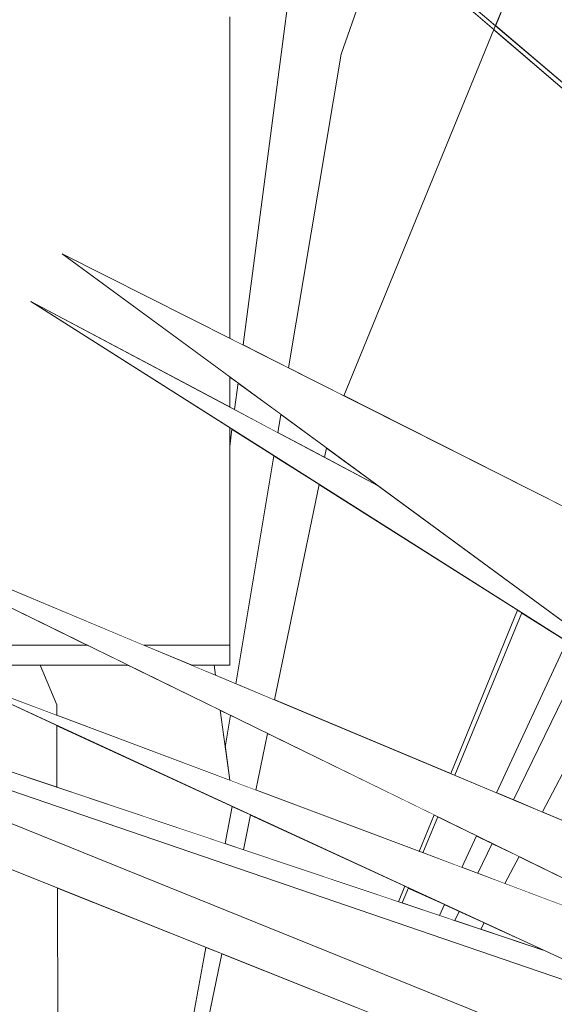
# Model space of a CAD drawing. Header units: millimetres. Extents: x 0 to 650, y -1 to 707.
# Tile 115 of 131: x 497.205 to 497.975, y 340.724 to 342.14. Entities that reach past the tile are written whole.
import ezdxf
from ezdxf.xclip import XClip

# ---------------------------------------------------------------- set-up
doc = ezdxf.new("R2010")
doc.units = ezdxf.units.MM
doc.header["$MEASUREMENT"] = 0
doc.header["$XCLIPFRAME"] = 0
doc.linetypes.add('Wipeout_Contour', pattern=[1000, 0, -1000])
doc.layers.add('Interior - Mobiliário .ARQ', color=7, linetype='Continuous')

# ---------------------------------------------------------------- blocks, each defined once
blk = doc.blocks.new('Desenho_2_2', base_point=(960.5741, 336.178))
at = {"color": 254, "linetype": 'Wipeout_Contour', "lineweight": 0, "ltscale": 2411.460007}
blk.add_wipeout([(496.6479, 341.2404), (496.7333, 341.2118), (497.3614, 341.2118), (497.3029, 341.2404)], dxfattribs=at).dxf.layer = 'Interior - Mobiliário .ARQ'
at = {"color": 254, "linetype": 'Wipeout_Contour', "lineweight": 0, "ltscale": 2412.524476}
blk.add_wipeout([(497.384, 341.2404), (497.4524, 341.2118), (497.5077, 341.2118), (497.5077, 341.2404)], dxfattribs=at).dxf.layer = 'Interior - Mobiliário .ARQ'
at = {"color": 254, "linetype": 'Wipeout_Contour', "lineweight": 0, "ltscale": 8442.246139}
blk.add_wipeout([(496.6224, 342.1445), (496.6224, 341.2489), (496.6479, 341.2404), (497.3029, 341.2404), (496.8263, 341.4736), (497.384, 341.2404), (497.5077, 341.2404), (497.5077, 341.5533), (497.2213, 341.7347), (497.5077, 341.5829), (497.5077, 341.6265), (497.2666, 341.8034), (497.5077, 341.682), (497.5077, 342.1445)], dxfattribs=at).dxf.layer = 'Interior - Mobiliário .ARQ'
at = {"color": 254, "linetype": 'Wipeout_Contour', "lineweight": 0, "ltscale": 4223.219942}
blk.add_wipeout([(498.2329, 340.6751), (496.6224, 341.2266), (496.6224, 341.214), (498.9925, 340.2571), (498.4925, 340.5309), (498.7237, 340.4693), (498.4423, 340.5784)], dxfattribs=at).dxf.layer = 'Interior - Mobiliário .ARQ'
at = {"color": 254, "linetype": 'Wipeout_Contour', "lineweight": 0, "ltscale": 3017.895381}
blk.add_wipeout([(497.0923, 341.2018), (498.4423, 340.5784), (498.7237, 340.4693), (499.3805, 340.2944), (498.6807, 340.606)], dxfattribs=at).dxf.layer = 'Interior - Mobiliário .ARQ'
at = {"color": 254, "linetype": 'Wipeout_Contour', "lineweight": 0, "ltscale": 4829.388295}
blk.add_wipeout([(498.3601, 340.8322), (496.8263, 341.4736), (498.3321, 340.7368), (498.6807, 340.606), (499.3805, 340.2944), (499.5772, 340.242), (499.5427, 340.2639), (498.9261, 340.5595)], dxfattribs=at).dxf.layer = 'Interior - Mobiliário .ARQ'
at = {"color": 254, "linetype": 'Wipeout_Contour', "lineweight": 0, "ltscale": 2412.343646}
blk.add_wipeout([(496.6224, 341.2489), (496.6224, 341.2266), (498.2329, 340.6751), (497.9591, 340.8016)], dxfattribs=at).dxf.layer = 'Interior - Mobiliário .ARQ'
at = {"color": 254, "linetype": 'Wipeout_Contour', "lineweight": 0, "ltscale": 2412.664612}
blk.add_wipeout([(496.4556, 341.2118), (498.1185, 340.5483), (498.9417, 340.2776), (496.6224, 341.214)], dxfattribs=at).dxf.layer = 'Interior - Mobiliário .ARQ'
at = {"color": 254, "linetype": 'Wipeout_Contour', "lineweight": 0, "ltscale": 3622.283626}
blk.add_wipeout([(497.2666, 341.8034), (498.2342, 341.0933), (498.5366, 340.9242), (498.3592, 341.0903), (498.974, 340.8601), (498.4406, 341.2123)], dxfattribs=at).dxf.layer = 'Interior - Mobiliário .ARQ'
at = {"color": 254, "linetype": 'Wipeout_Contour', "lineweight": 0, "ltscale": 3017.985279}
blk.add_wipeout([(497.2213, 341.7347), (498.6121, 340.8535), (498.5366, 340.9242), (498.2342, 341.0933), (497.7217, 341.4695)], dxfattribs=at).dxf.layer = 'Interior - Mobiliário .ARQ'
at = {"color": 254, "linetype": 'Wipeout_Contour', "lineweight": 0, "ltscale": 7858.786421}
blk.add_wipeout([(497.2317, 343.4568), (498.8465, 341.5397), (500.0496, 340.3721), (500.1416, 340.3179), (500.1664, 340.2924), (500.1815, 340.2862), (500.4771, 339.978), (500.4885, 339.978), (499.9777, 340.5327), (499.9716, 340.6139), (499.5283, 341.137), (499.5223, 341.1537), (499.1558, 341.589)], dxfattribs=at).dxf.layer = 'Interior - Mobiliário .ARQ'
at = {"layer": 'Interior - Mobiliário .ARQ', "color": 7, "linetype": 'Continuous', "lineweight": 0}
blk.add_line((496.6479, 341.2404), (497.3029, 341.2404), dxfattribs=at)
at = {"color": 254, "linetype": 'Wipeout_Contour', "lineweight": 0, "ltscale": 3020.506734}
blk.add_wipeout([(498.4478, 341.903), (496.7129, 343.525), (498.5417, 341.7635), (498.7316, 341.5854), (498.9626, 341.4086)], dxfattribs=at).dxf.layer = 'Interior - Mobiliário .ARQ'
at = {"color": 254, "linetype": 'Wipeout_Contour', "lineweight": 0, "ltscale": 3014.987052}
blk.add_wipeout([(497.1057, 341.1968), (497.2587, 341.1394), (497.2587, 341.1543), (497.2351, 341.2118), (497.1057, 341.2118)], dxfattribs=at).dxf.layer = 'Interior - Mobiliário .ARQ'
at = {"color": 254, "linetype": 'Wipeout_Contour', "lineweight": 0, "ltscale": 2412.770214}
blk.add_wipeout([(497.5274, 340.946), (497.751, 340.8712), (497.76, 340.8935), (497.5378, 340.9961)], dxfattribs=at).dxf.layer = 'Interior - Mobiliário .ARQ'
at = {"color": 254, "linetype": 'Wipeout_Contour', "lineweight": 0, "ltscale": 2413.623757}
blk.add_wipeout([(497.8633, 340.9662), (497.8421, 340.9206), (497.8648, 340.9121), (497.8857, 340.9552)], dxfattribs=at).dxf.layer = 'Interior - Mobiliário .ARQ'
at = {"color": 254, "linetype": 'Wipeout_Contour', "lineweight": 0, "ltscale": 2413.781705}
blk.add_wipeout([(497.9039, 340.8974), (497.9887, 340.8656), (498.0071, 340.8958), (497.9243, 340.9363)], dxfattribs=at).dxf.layer = 'Interior - Mobiliário .ARQ'
at = {"color": 254, "linetype": 'Wipeout_Contour', "lineweight": 0, "ltscale": 2411.218279}
blk.add_wipeout([(497.1283, 340.8998), (497.1057, 340.7497), (497.1057, 340.478), (497.3073, 340.478)], dxfattribs=at).dxf.layer = 'Interior - Mobiliário .ARQ'
at = {"color": 254, "linetype": 'Wipeout_Contour', "lineweight": 0, "ltscale": 2413.250814}
blk.add_wipeout([(497.8172, 340.8671), (497.81, 340.8515), (497.8317, 340.8442), (497.8382, 340.8574)], dxfattribs=at).dxf.layer = 'Interior - Mobiliário .ARQ'
at = {"color": 254, "linetype": 'Wipeout_Contour', "lineweight": 0, "ltscale": 1810.6379}
blk.add_wipeout([(497.8693, 340.8316), (497.9512, 340.8042), (497.8742, 340.8408)], dxfattribs=at).dxf.layer = 'Interior - Mobiliário .ARQ'
at = {"layer": 'Interior - Mobiliário .ARQ', "color": 7, "linetype": 'Continuous', "lineweight": 0}
blk.add_line((497.9512, 340.8042), (497.9517, 340.805), dxfattribs=at)
at = {"color": 254, "linetype": 'Wipeout_Contour', "lineweight": 0, "ltscale": 1812.084688}
blk.add_wipeout([(498.6649, 341.4768), (497.3103, 342.6223), (498.7532, 341.3831)], dxfattribs=at).dxf.layer = 'Interior - Mobiliário .ARQ'
at = {"color": 254, "linetype": 'Wipeout_Contour', "lineweight": 0, "ltscale": 2411.727578}
blk.add_wipeout([(497.1057, 341.0872), (497.2591, 341.0358), (497.2588, 341.125), (497.1057, 341.1957)], dxfattribs=at).dxf.layer = 'Interior - Mobiliário .ARQ'
at = {"color": 254, "linetype": 'Wipeout_Contour', "lineweight": 0, "ltscale": 2413.126049}
blk.add_wipeout([(497.5452, 341.0319), (497.7805, 340.9437), (497.8019, 340.9962), (497.5621, 341.1135)], dxfattribs=at).dxf.layer = 'Interior - Mobiliário .ARQ'
at = {"color": 254, "linetype": 'Wipeout_Contour', "lineweight": 0, "ltscale": 3014.522863}
blk.add_wipeout([(497.1057, 340.9524), (497.1057, 340.7497), (497.1283, 340.8998), (497.2609, 340.5872), (497.2597, 340.8909)], dxfattribs=at).dxf.layer = 'Interior - Mobiliário .ARQ'
at = {"color": 254, "linetype": 'Wipeout_Contour', "lineweight": 0, "ltscale": 1809.996195}
blk.add_wipeout([(497.76, 340.8935), (497.751, 340.8712), (497.7651, 340.8911)], dxfattribs=at).dxf.layer = 'Interior - Mobiliário .ARQ'
at = {"color": 254, "linetype": 'Wipeout_Contour', "lineweight": 0, "ltscale": 2413.28381}
blk.add_wipeout([(497.8317, 340.8442), (497.8693, 340.8316), (497.8742, 340.8408), (497.8382, 340.8574)], dxfattribs=at).dxf.layer = 'Interior - Mobiliário .ARQ'
at = {"layer": 'Interior - Mobiliário .ARQ', "color": 7, "linetype": 'Continuous', "lineweight": 0}
for p, q in [((497.8382, 340.8574), (497.8317, 340.8442)), ((497.8742, 340.8408), (497.8693, 340.8316))]:
    blk.add_line(p, q, dxfattribs=at)
at = {"color": 254, "linetype": 'Wipeout_Contour', "lineweight": 0, "ltscale": 4231.731787}
blk.add_wipeout([(497.464, 343.6221), (498.8487, 341.9108), (498.9706, 341.7687), (499.1558, 341.589), (499.5223, 341.1537), (499.4921, 341.2379), (498.9179, 341.9416)], dxfattribs=at).dxf.layer = 'Interior - Mobiliário .ARQ'
at = {"color": 254, "linetype": 'Wipeout_Contour', "lineweight": 0, "ltscale": 2413.510979}
blk.add_wipeout([(497.7859, 340.9416), (497.8421, 340.9206), (497.8633, 340.9662), (497.8074, 340.9935)], dxfattribs=at).dxf.layer = 'Interior - Mobiliário .ARQ'
at = {"color": 254, "linetype": 'Wipeout_Contour', "lineweight": 0, "ltscale": 3014.305218}
blk.add_wipeout([(497.2597, 340.8909), (497.2609, 340.5872), (497.3073, 340.478), (497.4128, 340.478), (497.4736, 340.8056)], dxfattribs=at).dxf.layer = 'Interior - Mobiliário .ARQ'
at = {"color": 254, "linetype": 'Wipeout_Contour', "lineweight": 0, "ltscale": 2413.135231}
blk.add_wipeout([(497.7562, 340.8695), (497.81, 340.8515), (497.8172, 340.8671), (497.7651, 340.8911)], dxfattribs=at).dxf.layer = 'Interior - Mobiliário .ARQ'
at = {"layer": 'Interior - Mobiliário .ARQ', "color": 7, "linetype": 'Continuous', "lineweight": 0}
for p, q in [((497.8019, 340.9962), (497.7805, 340.9437)), ((497.8074, 340.9935), (497.7859, 340.9416)), ((497.2597, 340.8909), (497.2609, 340.5872)), ((497.76, 340.8935), (497.751, 340.8712)), ((497.7651, 340.8911), (497.7562, 340.8695)), ((497.81, 340.8515), (497.8172, 340.8671))]:
    blk.add_line(p, q, dxfattribs=at)
at = {"color": 254, "linetype": 'Wipeout_Contour', "lineweight": 0, "ltscale": 3628.665806}
blk.add_wipeout([(497.6982, 344.0707), (498.9586, 342.0249), (499.4289, 341.4139), (499.2602, 341.8837), (499.5622, 341.593), (499.2624, 342.0705)], dxfattribs=at).dxf.layer = 'Interior - Mobiliário .ARQ'
at = {"color": 254, "linetype": 'Wipeout_Contour', "lineweight": 0, "ltscale": 1811.086962}
blk.add_wipeout([(497.5077, 341.6265), (497.5077, 341.5829), (497.5197, 341.6177)], dxfattribs=at).dxf.layer = 'Interior - Mobiliário .ARQ'
at = {"color": 254, "linetype": 'Wipeout_Contour', "lineweight": 0, "ltscale": 3619.481027}
blk.add_wipeout([(497.2351, 341.2118), (497.2587, 341.1543), (497.2587, 341.1394), (497.5079, 341.0459), (497.4942, 341.1468), (497.3614, 341.2118)], dxfattribs=at).dxf.layer = 'Interior - Mobiliário .ARQ'
at = {"color": 254, "linetype": 'Wipeout_Contour', "lineweight": 0, "ltscale": 2413.676187}
blk.add_wipeout([(497.8648, 340.9121), (497.9039, 340.8974), (497.9243, 340.9363), (497.8857, 340.9552)], dxfattribs=at).dxf.layer = 'Interior - Mobiliário .ARQ'
at = {"color": 254, "linetype": 'Wipeout_Contour', "lineweight": 0, "ltscale": 3617.601734}
blk.add_wipeout([(497.4304, 340.478), (497.5077, 340.478), (497.5077, 340.4119), (497.5598, 340.4023), (497.6891, 340.7196), (497.4964, 340.7965)], dxfattribs=at).dxf.layer = 'Interior - Mobiliário .ARQ'
at = {"layer": 'Interior - Mobiliário .ARQ', "color": 7, "linetype": 'Continuous', "lineweight": 0}
for p, q in [((497.1057, 341.2118), (497.3614, 341.2118)), ((497.2351, 341.2118), (497.2587, 341.1543)), ((497.2587, 341.1543), (497.2587, 341.1394)), ((497.8421, 340.9206), (497.8633, 340.9662)), ((497.8857, 340.9552), (497.8648, 340.9121)), ((497.9243, 340.9363), (497.9039, 340.8974))]:
    blk.add_line(p, q, dxfattribs=at)
at = {"color": 254, "linetype": 'Wipeout_Contour', "lineweight": 0, "ltscale": 2413.907232}
blk.add_wipeout([(497.5721, 341.1617), (497.8261, 341.0555), (497.922, 341.2908), (497.6364, 341.4717)], dxfattribs=at).dxf.layer = 'Interior - Mobiliário .ARQ'
at = {"color": 254, "linetype": 'Wipeout_Contour', "lineweight": 0, "ltscale": 1809.650243}
blk.add_wipeout([(497.4524, 341.2118), (497.4873, 341.1972), (497.4854, 341.2118)], dxfattribs=at).dxf.layer = 'Interior - Mobiliário .ARQ'
at = {"color": 254, "linetype": 'Wipeout_Contour', "lineweight": 0, "ltscale": 2412.187063}
blk.add_wipeout([(497.5111, 341.0084), (497.2588, 341.125), (497.2591, 341.0358), (497.5012, 340.9548)], dxfattribs=at).dxf.layer = 'Interior - Mobiliário .ARQ'
at = {"color": 254, "linetype": 'Wipeout_Contour', "lineweight": 0, "ltscale": 2411.659888}
blk.add_wipeout([(497.4736, 340.8056), (497.4128, 340.478), (497.4304, 340.478), (497.4964, 340.7965)], dxfattribs=at).dxf.layer = 'Interior - Mobiliário .ARQ'
at = {"layer": 'Interior - Mobiliário .ARQ', "color": 7, "linetype": 'Continuous', "lineweight": 0}
for p, q in [((497.2588, 341.125), (497.2591, 341.0358)), ((497.4736, 340.8056), (497.4128, 340.478)), ((497.4304, 340.478), (497.4964, 340.7965))]:
    blk.add_line(p, q, dxfattribs=at)
at = {"color": 254, "linetype": 'Wipeout_Contour', "lineweight": 0, "ltscale": 1811.240775}
blk.add_wipeout([(497.6444, 341.5104), (497.7217, 341.4695), (497.6472, 341.5241)], dxfattribs=at).dxf.layer = 'Interior - Mobiliário .ARQ'
at = {"color": 254, "linetype": 'Wipeout_Contour', "lineweight": 0, "ltscale": 2413.625321}
blk.add_wipeout([(497.5715, 341.5128), (497.5166, 341.1849), (497.5721, 341.1617), (497.6364, 341.4717)], dxfattribs=at).dxf.layer = 'Interior - Mobiliário .ARQ'
at = {"color": 254, "linetype": 'Wipeout_Contour', "lineweight": 0, "ltscale": 1810.684425}
blk.add_wipeout([(497.922, 341.2908), (497.8261, 341.0555), (497.9283, 341.2868)], dxfattribs=at).dxf.layer = 'Interior - Mobiliário .ARQ'
at = {"color": 254, "linetype": 'Wipeout_Contour', "lineweight": 0, "ltscale": 3016.512106}
blk.add_wipeout([(497.5014, 341.0937), (497.5079, 341.0459), (497.5452, 341.0319), (497.5621, 341.1135), (497.509, 341.1395)], dxfattribs=at).dxf.layer = 'Interior - Mobiliário .ARQ'
at = {"color": 254, "linetype": 'Wipeout_Contour', "lineweight": 0, "ltscale": 2412.580144}
blk.add_wipeout([(497.5111, 341.0084), (497.5012, 340.9548), (497.5274, 340.946), (497.5378, 340.9961)], dxfattribs=at).dxf.layer = 'Interior - Mobiliário .ARQ'
at = {"layer": 'Interior - Mobiliário .ARQ', "color": 7, "linetype": 'Continuous', "lineweight": 0}
for p, q in [((497.5452, 341.0319), (497.5621, 341.1135)), ((497.5111, 341.0084), (497.5012, 340.9548)), ((497.5274, 340.946), (497.5378, 340.9961))]:
    blk.add_line(p, q, dxfattribs=at)
at = {"color": 254, "linetype": 'Wipeout_Contour', "lineweight": 0, "ltscale": 3019.133733}
blk.add_wipeout([(497.672, 341.5993), (497.9838, 341.4423), (498.0765, 341.6698), (498.1278, 341.9203), (497.888, 342.1262)], dxfattribs=at).dxf.layer = 'Interior - Mobiliário .ARQ'
at = {"color": 254, "linetype": 'Wipeout_Contour', "lineweight": 0, "ltscale": 2414.047012}
blk.add_wipeout([(497.5815, 341.5723), (497.5771, 341.5461), (497.6444, 341.5104), (497.6472, 341.5241)], dxfattribs=at).dxf.layer = 'Interior - Mobiliário .ARQ'
at = {"color": 254, "linetype": 'Wipeout_Contour', "lineweight": 0, "ltscale": 2414.383628}
blk.add_wipeout([(497.892, 341.028), (497.9162, 341.0178), (498.0191, 341.2293), (497.9932, 341.2457)], dxfattribs=at).dxf.layer = 'Interior - Mobiliário .ARQ'
at = {"color": 254, "linetype": 'Wipeout_Contour', "lineweight": 0, "ltscale": 1809.880483}
blk.add_wipeout([(497.509, 341.1395), (497.4942, 341.1468), (497.5014, 341.0937)], dxfattribs=at).dxf.layer = 'Interior - Mobiliário .ARQ'
at = {"layer": 'Interior - Mobiliário .ARQ', "color": 7, "linetype": 'Continuous', "lineweight": 0}
for p, q in [((497.6444, 341.5104), (497.6472, 341.5241)), ((497.4942, 341.1468), (497.5079, 341.0459)), ((497.5014, 341.0937), (497.509, 341.1395))]:
    blk.add_line(p, q, dxfattribs=at)
at = {"color": 254, "linetype": 'Wipeout_Contour', "lineweight": 0, "ltscale": 4228.220381}
blk.add_wipeout([(497.8903, 342.1319), (498.1297, 341.9295), (498.149, 342.0241), (498.1258, 342.0488), (498.1503, 342.0301), (498.1692, 342.1223), (497.9664, 342.3176)], dxfattribs=at).dxf.layer = 'Interior - Mobiliário .ARQ'
at = {"color": 254, "linetype": 'Wipeout_Contour', "lineweight": 0, "ltscale": 4224.255198}
blk.add_wipeout([(497.4854, 341.2118), (497.4873, 341.1972), (497.5166, 341.1849), (497.5715, 341.5128), (497.511, 341.5512), (497.5077, 341.5262), (497.5077, 341.2118)], dxfattribs=at).dxf.layer = 'Interior - Mobiliário .ARQ'
at = {"color": 254, "linetype": 'Wipeout_Contour', "lineweight": 0, "ltscale": 2414.565504}
blk.add_wipeout([(497.9579, 341.0004), (498.0479, 340.9628), (498.1571, 341.1418), (498.0632, 341.2013)], dxfattribs=at).dxf.layer = 'Interior - Mobiliário .ARQ'
at = {"layer": 'Interior - Mobiliário .ARQ', "color": 7, "linetype": 'Continuous', "lineweight": 0}
for p, q in [((497.5166, 341.1849), (497.5715, 341.5128)), ((497.5721, 341.1617), (497.6364, 341.4717)), ((497.384, 341.2404), (497.5077, 341.2404)), ((497.5077, 341.2118), (497.5077, 341.2404)), ((497.4524, 341.2118), (497.5077, 341.2118)), ((497.4854, 341.2118), (497.4873, 341.1972))]:
    blk.add_line(p, q, dxfattribs=at)
at = {"color": 254, "linetype": 'Wipeout_Contour', "lineweight": 0, "ltscale": 3019.752583}
blk.add_wipeout([(497.6681, 342.0905), (497.5926, 341.6392), (497.672, 341.5993), (497.888, 342.1262), (497.7288, 342.263)], dxfattribs=at).dxf.layer = 'Interior - Mobiliário .ARQ'
at = {"color": 254, "linetype": 'Wipeout_Contour', "lineweight": 0, "ltscale": 2413.955041}
blk.add_wipeout([(497.5197, 341.6177), (497.5146, 341.5792), (497.5771, 341.5461), (497.5815, 341.5723)], dxfattribs=at).dxf.layer = 'Interior - Mobiliário .ARQ'
at = {"color": 254, "linetype": 'Wipeout_Contour', "lineweight": 0, "ltscale": 2414.28562}
blk.add_wipeout([(497.9283, 341.2868), (497.8319, 341.0531), (497.892, 341.028), (497.9932, 341.2457)], dxfattribs=at).dxf.layer = 'Interior - Mobiliário .ARQ'
at = {"layer": 'Interior - Mobiliário .ARQ', "color": 7, "linetype": 'Continuous', "lineweight": 0}
for p, q in [((497.5077, 341.5829), (497.5077, 341.6265)), ((497.5197, 341.6177), (497.5146, 341.5792)), ((497.5771, 341.5461), (497.5815, 341.5723)), ((497.5077, 341.2404), (497.5077, 341.5533)), ((497.511, 341.5512), (497.5077, 341.5262))]:
    blk.add_line(p, q, dxfattribs=at)
at = {"color": 254, "linetype": 'Wipeout_Contour', "lineweight": 0, "ltscale": 2416.650563}
blk.add_wipeout([(497.8032, 342.4748), (497.7303, 342.2672), (497.8903, 342.1319), (497.9664, 342.3176)], dxfattribs=at).dxf.layer = 'Interior - Mobiliário .ARQ'
at = {"color": 254, "linetype": 'Wipeout_Contour', "lineweight": 0, "ltscale": 4830.6183}
blk.add_wipeout([(497.3737, 342.245), (497.3839, 342.1445), (497.5077, 342.1445), (497.5077, 341.682), (497.5269, 341.6723), (497.6172, 342.3588), (497.5077, 342.4528), (497.5077, 342.245)], dxfattribs=at).dxf.layer = 'Interior - Mobiliário .ARQ'
at = {"color": 254, "linetype": 'Wipeout_Contour', "lineweight": 0, "ltscale": 2414.447577}
blk.add_wipeout([(497.9162, 341.0178), (497.9579, 341.0004), (498.0632, 341.2013), (498.0191, 341.2293)], dxfattribs=at).dxf.layer = 'Interior - Mobiliário .ARQ'
at = {"layer": 'Interior - Mobiliário .ARQ', "color": 7, "linetype": 'Continuous', "lineweight": 0}
for p, q in [((497.888, 342.1262), (497.9664, 342.3176)), ((497.5077, 341.682), (497.5077, 342.1445)), ((498.3321, 340.7368), (496.8263, 341.4736)), ((496.8263, 341.4736), (498.3601, 340.8322)), ((497.922, 341.2908), (497.8261, 341.0555)), ((497.9283, 341.2868), (497.8319, 341.0531)), ((496.6224, 341.2489), (497.9591, 340.8016)), ((497.892, 341.028), (497.9932, 341.2457)), ((496.6224, 341.2266), (498.2329, 340.6751)), ((498.0191, 341.2293), (497.9162, 341.0178)), ((498.1185, 340.5483), (496.4556, 341.2118)), ((498.9925, 340.2571), (496.6224, 341.214)), ((498.4423, 340.5784), (497.0923, 341.2018)), ((497.0923, 341.2018), (498.6807, 340.606)), ((498.0632, 341.2013), (497.9579, 341.0004))]:
    blk.add_line(p, q, dxfattribs=at)
at = {"color": 254, "linetype": 'Wipeout_Contour', "lineweight": 0, "ltscale": 3019.150439}
blk.add_wipeout([(497.5269, 341.6723), (497.5926, 341.6392), (497.6681, 342.0905), (497.7288, 342.263), (497.6172, 342.3588)], dxfattribs=at).dxf.layer = 'Interior - Mobiliário .ARQ'
at = {"layer": 'Interior - Mobiliário .ARQ', "color": 7, "linetype": 'Continuous', "lineweight": 0}
for p, q in [((498.7532, 341.3831), (497.3103, 342.6223)), ((497.3103, 342.6223), (498.6649, 341.4768)), ((497.6177, 342.3624), (497.5269, 341.6723)), ((497.6681, 342.0905), (497.7288, 342.263)), ((497.672, 341.5993), (497.888, 342.1262)), ((497.5926, 341.6392), (497.6681, 342.0905)), ((498.2342, 341.0933), (497.2666, 341.8034)), ((497.2666, 341.8034), (498.4406, 341.2123)), ((498.6121, 340.8535), (497.2213, 341.7347)), ((497.2213, 341.7347), (497.7217, 341.4695))]:
    blk.add_line(p, q, dxfattribs=at)

msp = doc.modelspace()

# ---------------------------------------------------------------- block references
at = {"color": 7, "linetype": 'Continuous', "lineweight": 0}
ref = msp.add_blockref('Desenho_2_2', (960.5741, 336.178), dxfattribs=at)
XClip(ref).set_block_clipping_path([(351.923237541, 325.8360772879), (633.5139366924, 392.5007536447)])

doc.saveas('drawing.dxf')
